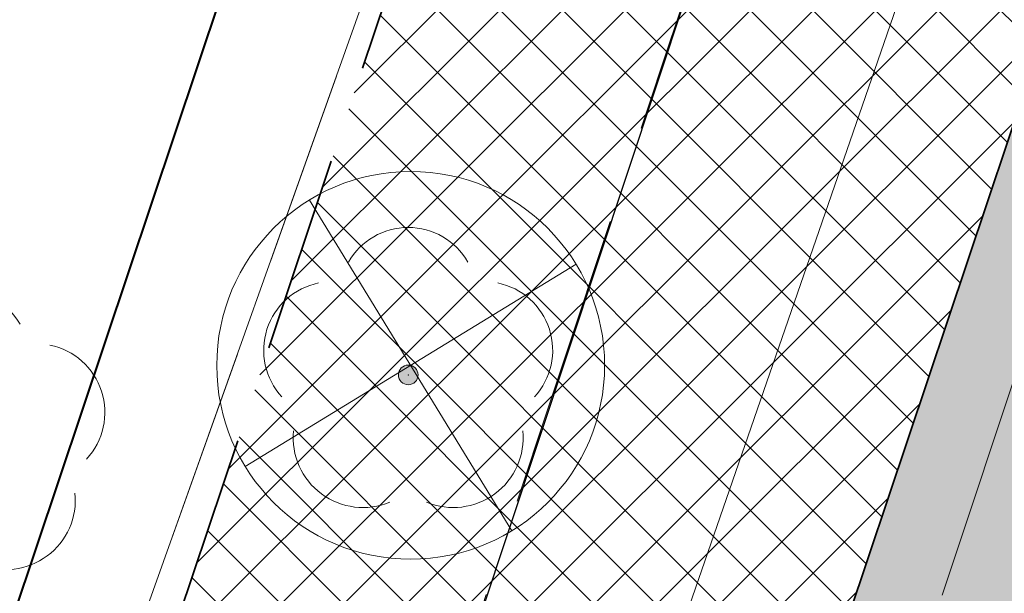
# Model space of a CAD drawing. Header units: metres. Extents: x 6599594 to 6600699, y 5687867 to 5691114.
# Tile 51 of 256: x 6599846.44 to 6599851.45, y 5688568.7 to 5688571.62. Entities that reach past the tile are written whole.
import ezdxf

# ---------------------------------------------------------------- set-up
doc = ezdxf.new("R2010")
doc.units = ezdxf.units.M
doc.header["$MEASUREMENT"] = 0
for name, pattern in [('1', [0]), ('3_EGBZ', [1.5, 1, -0.5]), ('BTO', [0]), ('BUF', [0]), ('BUG', [1.5, 1, -0.5]), ('GUK', [2, 1.5, -0.5]), ('GUZ', [1, 0.5, -0.5]), ('L_0_04', [1.5, 1, -0.5]), ('L_0_06', [2, 1.5, -0.5])]:
    doc.linetypes.add(name, pattern=pattern)
doc.layers.get('0').update_dxf_attribs({"color": 253, "linetype": 'CONTINUOUS', "lineweight": 13})
for name, color, linetype, lineweight in [('_dren', 30, '3_EGBZ', 40), ('_kolor chodnik', 50, '1', 5), ('_kolor jezdnia', 4, '1', 0), ('_kolor zjazdy kostka', 7, '1', 5), ('_kolor ścieżka @ 1', 10, '1', 0), ('_kraweznik', 7, 'CONTINUOUS', 35), ('_obrzeze', 10, 'BUG', 35), ('_podział mój', 201, 'BTO', 40), ('_wycinka', 10, 'BUF', 15), ('Dzialki', 130, '1', 30), ('Kontury', 252, 'GUK', 9), ('OT_Komunikacja', 7, 'CONTINUOUS', 0), ('OT_ZagospodarowanieTerenu', 7, 'CONTINUOUS', 0), ('OT_ZagospodarowanieTerenu_P', 7, 'CONTINUOUS', 0), ('Uzytki', 252, 'GUZ', 9)]:
    doc.layers.add(name, color=color, linetype=linetype, lineweight=lineweight)
pattern_1 = [(45, (0, 0), (-0.1414213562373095, 0.1414213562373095), []), (135, (0, 0), (-0.1414213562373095, -0.1414213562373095), [])]

# ---------------------------------------------------------------- blocks, each defined once
blk = doc.blocks.new('ddddd')
at = {"layer": '_wycinka'}
for p, q in [((6600244.106448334, 5690836.218476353), (6600245.135551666, 5690834.535523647)), ((6600245.462476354, 5690835.891551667), (6600243.779523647, 5690834.862448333))]:
    blk.add_line(p, q, dxfattribs=at)
blk.add_circle((6600244.621, 5690835.377), 0.986329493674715, dxfattribs=at)
blk = doc.blocks.new('147')
at = {"linetype": 'Continuous', "lineweight": 18}
blk.add_hatch(color=0, dxfattribs=at).paths.add_polyline_path([(0, -0.1, 1), (0, 0.1, 1)])
at = {"color": 0, "linetype": 'Continuous', "lineweight": 18}
blk.add_circle((0, 0), 0.1, dxfattribs=at)
for centre, radius, start, end in [((0, 0.8), 0.7, 29.8459319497, 150.1540680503), ((-0.7700000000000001, 0.25), 0.7, 101.6336339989, 222.6626941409), ((0.7700000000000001, 0.25), 0.7, 317.3373058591, 78.3663660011), ((-0.4600000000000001, -0.6400000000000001), 0.71, 174.3693172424, 292.5572466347), ((0.4600000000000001, -0.6400000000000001), 0.71, 247.4427533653, 5.630682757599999)]:
    blk.add_arc(centre, radius, start, end, dxfattribs=at)
blk = doc.blocks.new('hhh')
at = {"layer": '_podział mój'}
blk.add_line((6599853.455783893, 5688589.641253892), (6599838.712247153, 5688545.593856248), dxfattribs=at)

msp = doc.modelspace()

# ---------------------------------------------------------------- hatches: boundary and pattern name
at = {"layer": '_kolor chodnik'}
h = msp.add_hatch(dxfattribs=at)
h.set_pattern_fill('ANSI37', color=256, scale=1.6)
h.set_pattern_definition(pattern_1)
h.paths.add_polyline_path([(6599849.938171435, 5688542.085872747), (6599852.232147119, 5688548.938742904), (6599853.573135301, 5688548.489851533), (6599853.827082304, 5688549.248475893), (6599851.793849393, 5688549.929093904), (6599849.895278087, 5688548.982823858), (6599847.823506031, 5688542.793750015)])
edge = h.paths.add_edge_path()
edge.add_line((6600018.106075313, 5689087.454911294), (6600022.42781917, 5689091.229234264))
edge.add_line((6600022.42781917, 5689091.229234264), (6600020.233254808, 5689093.742094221))
edge.add_line((6600020.233254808, 5689093.742094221), (6600017.159471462, 5689091.057656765))
edge.add_arc((6600023.275194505, 5689085.385140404), 8.34143334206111, 137.1531558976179, 148.8016577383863)
edge.add_line((6600016.140105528, 5689089.706021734), (6600018.106075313, 5689087.454911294))
h.paths.add_polyline_path([(6600038.501784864, 5689187.59229436), (6600037.906968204, 5689187.700586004), (6600037.638296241, 5689186.224843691), (6600038.240083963, 5689186.115282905)])
h.paths.add_polyline_path([(6600069.098302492, 5689360.276020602), (6600068.321239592, 5689360.413462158), (6600068.064048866, 5689358.936495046), (6600068.836639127, 5689358.799546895)])
h.paths.add_polyline_path([(6600082.393785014, 5689362.950258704), (6600082.941124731, 5689366.103121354), (6600081.481377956, 5689366.361351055), (6600080.923159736, 5689363.210828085)])
h.paths.add_polyline_path([(6600074.022236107, 5689388.065861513), (6600072.983907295, 5689388.249860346), (6600072.723374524, 5689386.772538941), (6600073.760538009, 5689386.588865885)])
h.paths.add_polyline_path([(6600105.602402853, 5689486.45426531), (6600106.738797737, 5689489.760539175), (6600105.28818975, 5689490.281952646), (6600104.132785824, 5689486.965912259)])
h.paths.add_polyline_path([(6600132.519778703, 5689678.737346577), (6600131.636986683, 5689678.922259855), (6600131.330470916, 5689677.453953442), (6600132.212256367, 5689677.269208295)])
h.paths.add_polyline_path([(6600156.649397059, 5689798.7449027), (6600156.48800471, 5689797.95886096), (6600157.450195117, 5689797.757316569), (6600157.615023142, 5689798.542205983)])
h.paths.add_polyline_path([(6600189.055358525, 5689948.643107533), (6600187.902868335, 5689948.884512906), (6600187.600024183, 5689947.417400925), (6600188.748131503, 5689947.176379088)])
edge = h.paths.add_edge_path()
edge.add_line((6600204.459383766, 5690032.969035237), (6600204.153258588, 5690031.227801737))
edge.add_arc((6600202.328347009, 5690027.299936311), 4.331100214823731, 41.853001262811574, 65.08011546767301, ccw=False)
edge.add_arc((6600032.903931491, 5690051.979071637), 174.020003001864, 352.8070218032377, 353.495463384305)
edge.add_arc((6600202.372679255, 5690027.343587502), 5.999999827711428, 55.12102442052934, 69.64815978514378)
edge = h.paths.add_edge_path()
edge.add_line((6600205.046027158, 5690040.265402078), (6600204.972740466, 5690038.483452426))
edge.add_arc((6600203.986269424, 5690044.401803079), 5.999999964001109, 279.4630688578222, 294.9140560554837)
edge.add_line((6600206.513819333, 5690038.960158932), (6600206.607027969, 5690041.030672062))
edge.add_arc((6600203.986269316, 5690044.401803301), 4.270000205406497, 284.3702444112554, 307.86193139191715, ccw=False)
edge = h.paths.add_edge_path()
edge.add_arc((6600203.547470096, 5690044.558759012), 6.446878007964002, 324.43500910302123, 356.20133685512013, ccw=False)
edge.add_arc((6600203.986269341, 5690044.401803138), 6.000000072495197, 323.2169970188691, 357.4193489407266)
h.paths.add_polyline_path([(6600208.910055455, 5690121.713696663), (6600208.146285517, 5690121.748120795), (6600207.125602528, 5690121.794124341), (6600209.971605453, 5690121.665851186)])
edge = h.paths.add_edge_path()
edge.add_line((6600238.769818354, 5690481.648294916), (6600240.338176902, 5690490.87374652))
edge.add_line((6600240.338176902, 5690490.87374652), (6600241.251295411, 5690510.829461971))
edge.add_line((6600241.251295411, 5690510.829461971), (6600239.524022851, 5690510.928942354))
edge.add_line((6600239.524022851, 5690510.928942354), (6600238.633343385, 5690491.167757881))
edge.add_line((6600238.633343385, 5690491.167757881), (6600234.579716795, 5690467.661262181))
edge.add_line((6600234.579716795, 5690467.661262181), (6600234.449796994, 5690464.966873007))
edge.add_arc((6600242.443669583, 5690464.607462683), 8.001948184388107, 177.4256737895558, 268.2543056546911)
edge.add_line((6600242.199903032, 5690456.609228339), (6600242.216657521, 5690457.359274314))
edge.add_line((6600242.216657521, 5690457.359274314), (6600242.305257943, 5690458.836738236))
edge.add_arc((6600242.444504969, 5690464.607952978), 5.772894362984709, 177.0298084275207, 268.6178439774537, ccw=False)
edge.add_line((6600236.679365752, 5690464.907083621), (6600236.951876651, 5690470.95443634))
edge.add_line((6600236.951876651, 5690470.95443634), (6600238.15078669, 5690478.210832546))
edge.add_line((6600238.15078669, 5690478.210832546), (6600238.769818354, 5690481.648294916))
h.paths.add_polyline_path([(6600238.769818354, 5690481.648294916), (6600238.15078669, 5690478.210832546), (6600239.670056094, 5690477.930590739), (6600240.266710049, 5690481.376366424)])
edge = h.paths.add_edge_path()
edge.add_line((6600223.366500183, 5690460.339976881), (6600223.278629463, 5690457.997544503))
edge.add_arc((6600220.967166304, 5690465.656339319), 7.999999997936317, 286.7940807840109, 300.2738222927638)
edge.add_line((6600225.000231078, 5690458.747331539), (6600225.240084, 5690461.623695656))
edge.add_arc((6600221.105749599, 5690465.648640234), 5.76999998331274, 293.06724424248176, 315.7681070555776, ccw=False)
edge = h.paths.add_edge_path()
edge.add_arc((6600220.025145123, 5690444.676291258), 5.770000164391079, 37.996647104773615, 59.94382588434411, ccw=False)
edge.add_line((6600224.572175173, 5690448.22839199), (6600224.817793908, 5690451.081798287))
edge.add_arc((6600220.025145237, 5690444.676291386), 7.999999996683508, 53.19588653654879, 68.15166733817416)
edge.add_line((6600223.00235276, 5690452.101669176), (6600222.91504296, 5690449.670427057))
edge = h.paths.add_edge_path()
edge.add_arc((6600221.105749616, 5690465.648640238), 7.999999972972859, 328.0222308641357, 357.0132597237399)
edge.add_line((6600229.094882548, 5690465.23180147), (6600229.218816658, 5690467.593604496))
edge.add_line((6600229.218816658, 5690467.593604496), (6600228.218919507, 5690467.645774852))
edge.add_line((6600228.218919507, 5690467.645774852), (6600227.891778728, 5690461.411918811))
h.paths.add_polyline_path([(6600200.980142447, 5690012.236744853), (6600202.317278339, 5690011.956662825), (6600202.522293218, 5690012.935421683), (6600201.182321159, 5690013.216097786)])
h.paths.add_polyline_path([(6600196.457878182, 5689983.98337835), (6600195.202332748, 5689984.246370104), (6600194.899091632, 5689982.777335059), (6600196.150355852, 5689982.515240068)])
edge = h.paths.add_edge_path()
edge.add_line((6600112.305909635, 5689517.991018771), (6600112.691041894, 5689519.807934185))
edge.add_line((6600112.691041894, 5689519.807934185), (6600113.245521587, 5689522.423769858))
edge.add_line((6600113.245521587, 5689522.423769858), (6600111.553124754, 5689522.782507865))
edge.add_line((6600111.553124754, 5689522.782507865), (6600107.405864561, 5689503.21722655))
edge.add_line((6600107.405864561, 5689503.21722655), (6600099.494506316, 5689480.361667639))
edge.add_line((6600099.494506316, 5689480.361667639), (6600099.182814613, 5689478.891218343))
edge.add_arc((6600107.008997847, 5689477.232359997), 8.000059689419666, 168.0325629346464, 257.7529108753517)
edge.add_line((6600105.311960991, 5689469.414366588), (6600105.784990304, 5689471.593619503))
edge.add_arc((6600107.008927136, 5689477.232314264), 5.769999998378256, 168.0321375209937, 257.7533362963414, ccw=False)
edge.add_line((6600101.364343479, 5689478.42879883), (6600101.647245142, 5689479.76342708))
edge.add_line((6600101.647245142, 5689479.76342708), (6600104.132785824, 5689486.965912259))
edge.add_line((6600104.132785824, 5689486.965912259), (6600105.28818975, 5689490.281952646))
edge.add_line((6600105.28818975, 5689490.281952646), (6600108.240043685, 5689498.809726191))
edge.add_line((6600108.240043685, 5689498.809726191), (6600112.305909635, 5689517.991018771))
h.paths.add_polyline_path([(6600136.009573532, 5689645.499114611), (6600138.333647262, 5689645.012304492), (6600138.661671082, 5689646.578318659), (6600134.869459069, 5689647.372651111)])
at = {"layer": '_kolor jezdnia'}
h = msp.add_hatch(dxfattribs=at)
h.set_pattern_fill('ANSI37', color=4, scale=3.5)
h.set_pattern_definition([(45, (0, 0), (-0.3093592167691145, 0.3093592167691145), []), (135, (0, 0), (-0.3093592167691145, -0.3093592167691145), [])])
edge = h.paths.add_edge_path()
edge.add_line((6599833.066047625, 5688539.933393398), (6599850.649511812, 5688527.983462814))
edge.add_arc((6599857.337592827, 5688536.653968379), 10.95025544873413, 169.5012687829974, 232.3548431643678, ccw=False)
edge.add_arc((6599858.085851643, 5688536.618142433), 11.69295282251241, 162.2507788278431, 169.9967502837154, ccw=False)
edge.add_line((6599846.949484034, 5688540.182754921), (6599847.823506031, 5688542.793750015))
edge.add_line((6599847.823506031, 5688542.793750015), (6599849.895278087, 5688548.982823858))
edge.add_line((6599849.895278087, 5688548.982823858), (6599852.434748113, 5688556.56906746))
edge.add_line((6599852.434748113, 5688556.56906746), (6599928.48625871, 5688783.760284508))
edge.add_line((6599928.48625871, 5688783.760284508), (6599931.025728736, 5688791.34652811))
edge.add_line((6599931.025728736, 5688791.34652811), (6599996.657773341, 5688987.411326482))
edge.add_line((6599996.657773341, 5688987.411326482), (6599999.197243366, 5688994.997570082))
edge.add_line((6599999.197243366, 5688994.997570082), (6600021.930100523, 5689062.908193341))
edge.add_line((6600021.930100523, 5689062.908193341), (6600017.620224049, 5689067.371531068))
edge.add_line((6600017.620224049, 5689067.371531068), (6600016.714558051, 5689064.654078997))
edge.add_line((6600016.714558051, 5689064.654078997), (6600012.423620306, 5689051.835617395))
edge.add_line((6600012.423620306, 5689051.835617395), (6600009.884150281, 5689044.249373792))
edge.add_line((6600009.884150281, 5689044.249373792), (6599977.53516164, 5688947.612159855))
edge.add_line((6599977.53516164, 5688947.612159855), (6599974.995691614, 5688940.025916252))
edge.add_line((6599974.995691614, 5688940.025916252), (6599942.096912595, 5688841.746295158))
edge.add_line((6599942.096912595, 5688841.746295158), (6599939.557442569, 5688834.160051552))
edge.add_line((6599939.557442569, 5688834.160051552), (6599882.679288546, 5688664.246042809))
edge.add_line((6599882.679288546, 5688664.246042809), (6599880.139818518, 5688656.659799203))
edge.add_line((6599880.139818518, 5688656.659799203), (6599852.46454386, 5688573.984527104))
edge.add_line((6599852.46454386, 5688573.984527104), (6599842.470137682, 5688544.127903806))
edge.add_arc((6599835.706422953, 5688546.652910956), 7.219660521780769, 248.5480913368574, 339.52856074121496, ccw=False)
h.paths.add_polyline_path([(6600044.653202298, 5689172.271628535), (6600046.276244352, 5689181.431901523), (6600047.759199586, 5689189.801539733), (6600051.0603021, 5689208.432603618), (6600052.368792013, 5689215.817578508), (6600054.808584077, 5689229.587499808), (6600056.11707399, 5689236.972474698), (6600057.346666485, 5689243.912161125), (6600058.655146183, 5689251.297078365), (6600058.831439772, 5689252.292060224), (6600060.098987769, 5689259.445963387), (6600060.139929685, 5689259.677035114), (6600061.407468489, 5689266.830886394), (6600072.329030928, 5689328.470998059), (6600073.637511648, 5689335.855921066), (6600077.337304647, 5689356.73715072), (6600078.820259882, 5689365.106788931), (6600081.142794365, 5689378.214921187), (6600082.538516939, 5689386.092227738), (6600095.187867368, 5689457.483787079), (6600091.082877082, 5689465.8405575), (6600089.043088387, 5689454.328211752), (6600087.870641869, 5689447.711051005), (6600087.560133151, 5689445.958573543), (6600086.562151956, 5689440.326076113), (6600082.433200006, 5689417.022719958), (6600080.95024477, 5689408.65308175), (6600077.202698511, 5689387.502337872), (6600075.719743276, 5689379.132699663), (6600073.469199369, 5689366.430874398), (6600071.986244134, 5689358.061236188), (6600069.98686466, 5689346.776955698), (6600068.591142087, 5689338.899649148), (6600065.559290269, 5689321.78820693), (6600064.163567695, 5689313.910900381), (6600059.719426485, 5689288.828650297), (6600058.323703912, 5689280.951343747), (6600057.563846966, 5689276.662793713), (6600056.168124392, 5689268.785487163), (6600054.804920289, 5689261.091711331), (6600053.409197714, 5689253.21440478), (6600053.264817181, 5689252.399536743), (6600051.869094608, 5689244.522230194), (6600051.183555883, 5689240.653124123), (6600049.787833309, 5689232.775817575), (6600046.593849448, 5689214.749319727), (6600045.198126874, 5689206.872013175), (6600044.41754409, 5689202.466488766), (6600042.934588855, 5689194.096850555), (6600036.429952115, 5689157.38538759), (6600034.946996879, 5689149.01574938), (6600030.579776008, 5689124.367629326), (6600027.529365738, 5689107.151445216), (6600024.895072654, 5689094.014582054), (6600030.583685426, 5689094.264316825), (6600032.945013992, 5689106.191885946), (6600043.170247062, 5689163.901990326)])
edge = h.paths.add_edge_path()
edge.add_line((6600111.106812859, 5689535.144351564), (6600111.256844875, 5689535.85214863))
edge.add_line((6600111.256844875, 5689535.85214863), (6600112.915748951, 5689543.678261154))
edge.add_line((6600112.915748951, 5689543.678261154), (6600117.304772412, 5689564.384094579))
edge.add_line((6600117.304772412, 5689564.384094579), (6600119.067357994, 5689572.699339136))
edge.add_line((6600119.067357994, 5689572.699339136), (6600120.087667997, 5689577.512794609))
edge.add_line((6600120.087667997, 5689577.512794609), (6600121.642890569, 5689584.849775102))
edge.add_line((6600121.642890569, 5689584.849775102), (6600128.436769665, 5689616.900852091))
edge.add_line((6600128.436769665, 5689616.900852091), (6600129.991992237, 5689624.237832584))
edge.add_line((6600129.991992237, 5689624.237832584), (6600132.660554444, 5689636.827148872))
edge.add_line((6600132.660554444, 5689636.827148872), (6600133.208838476, 5689639.444704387))
edge.add_line((6600133.208838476, 5689639.444704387), (6600134.848957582, 5689647.274775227))
edge.add_line((6600134.848957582, 5689647.274775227), (6600138.97649476, 5689666.979995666))
edge.add_line((6600138.97649476, 5689666.979995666), (6600140.51410642, 5689674.320687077))
edge.add_line((6600140.51410642, 5689674.320687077), (6600145.209128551, 5689696.735129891))
edge.add_line((6600145.209128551, 5689696.735129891), (6600146.746740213, 5689704.075821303))
edge.add_line((6600146.746740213, 5689704.075821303), (6600151.462308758, 5689726.588354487))
edge.add_line((6600151.462308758, 5689726.588354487), (6600152.999920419, 5689733.929045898))
edge.add_line((6600152.999920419, 5689733.929045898), (6600155.244070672, 5689744.642813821))
edge.add_line((6600155.244070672, 5689744.642813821), (6600156.781682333, 5689751.983505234))
edge.add_line((6600156.781682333, 5689751.983505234), (6600161.635515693, 5689775.156126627))
edge.add_line((6600161.635515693, 5689775.156126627), (6600163.378142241, 5689783.475576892))
edge.add_line((6600163.378142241, 5689783.475576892), (6600163.850769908, 5689785.731942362))
edge.add_line((6600163.850769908, 5689785.731942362), (6600167.028500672, 5689800.902704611))
edge.add_line((6600167.028500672, 5689800.902704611), (6600179.49088801, 5689860.399222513))
edge.add_line((6600179.49088801, 5689860.399222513), (6600181.233514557, 5689868.718672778))
edge.add_line((6600181.233514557, 5689868.718672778), (6600181.84713393, 5689871.648144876))
edge.add_line((6600181.84713393, 5689871.648144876), (6600183.384745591, 5689878.988836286))
edge.add_line((6600183.384745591, 5689878.988836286), (6600184.935818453, 5689886.393792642))
edge.add_line((6600184.935818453, 5689886.393792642), (6600186.575937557, 5689894.223863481))
edge.add_line((6600186.575937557, 5689894.223863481), (6600194.05133812, 5689929.912074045))
edge.add_line((6600194.05133812, 5689929.912074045), (6600195.691457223, 5689937.742144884))
edge.add_line((6600195.691457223, 5689937.742144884), (6600202.915799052, 5689972.231779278))
edge.add_line((6600202.915799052, 5689972.231779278), (6600204.555918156, 5689980.061850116))
edge.add_line((6600204.555918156, 5689980.061850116), (6600206.062781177, 5689987.255744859))
edge.add_line((6600206.062781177, 5689987.255744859), (6600207.702900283, 5689995.085815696))
edge.add_line((6600207.702900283, 5689995.085815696), (6600210.232559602, 5690007.162628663))
edge.add_line((6600210.232559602, 5690007.162628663), (6600211.694938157, 5690014.144150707))
edge.add_arc((6600028.177652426, 5690052.584442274), 187.5000004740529, 348.1696294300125, 357.4195276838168)
edge.add_line((6600215.487522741, 5690044.142720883), (6600208.310270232, 5690026.480446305))
edge.add_arc((6600032.903933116, 5690051.97907145), 177.2500013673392, 348.1696294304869, 351.7289130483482, ccw=False)
edge.add_line((6600206.38894146, 5690015.640182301), (6600205.966941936, 5690013.625519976))
edge.add_line((6600205.966941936, 5690013.625519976), (6600204.326822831, 5690005.795449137))
edge.add_line((6600204.326822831, 5690005.795449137), (6600197.076961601, 5689971.183982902))
edge.add_line((6600197.076961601, 5689971.183982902), (6600195.334335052, 5689962.864532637))
edge.add_line((6600195.334335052, 5689962.864532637), (6600193.44722506, 5689953.855305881))
edge.add_line((6600193.44722506, 5689953.855305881), (6600191.909227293, 5689946.512771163))
edge.add_line((6600191.909227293, 5689946.512771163), (6600185.496844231, 5689915.899498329))
edge.add_line((6600185.496844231, 5689915.899498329), (6600183.856521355, 5689908.068454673))
edge.add_line((6600183.856521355, 5689908.068454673), (6600182.066605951, 5689899.523243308))
edge.add_line((6600182.066605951, 5689899.523243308), (6600180.32407057, 5689891.204228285))
edge.add_line((6600180.32407057, 5689891.204228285), (6600174.320344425, 5689862.541919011))
edge.add_line((6600174.320344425, 5689862.541919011), (6600172.577809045, 5689854.222903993))
edge.add_line((6600172.577809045, 5689854.222903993), (6600163.663810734, 5689811.666703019))
edge.add_line((6600163.663810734, 5689811.666703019), (6600162.023782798, 5689803.837067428))
edge.add_line((6600162.023782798, 5689803.837067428), (6600160.924220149, 5689798.587659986))
edge.add_line((6600160.924220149, 5689798.587659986), (6600159.279208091, 5689790.734229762))
edge.add_line((6600159.279208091, 5689790.734229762), (6600157.107250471, 5689780.365115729))
edge.add_line((6600157.107250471, 5689780.365115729), (6600155.462238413, 5689772.511685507))
edge.add_line((6600155.462238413, 5689772.511685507), (6600153.380318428, 5689762.572418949))
edge.add_line((6600153.380318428, 5689762.572418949), (6600151.735124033, 5689754.718118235))
edge.add_line((6600151.735124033, 5689754.718118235), (6600148.586504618, 5689739.686336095))
edge.add_line((6600148.586504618, 5689739.686336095), (6600146.885007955, 5689731.563243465))
edge.add_line((6600146.885007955, 5689731.563243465), (6600141.75088822, 5689707.052510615))
edge.add_line((6600141.75088822, 5689707.052510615), (6600140.110896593, 5689699.223048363))
edge.add_line((6600140.110896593, 5689699.223048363), (6600133.483561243, 5689667.583574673))
edge.add_line((6600133.483561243, 5689667.583574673), (6600131.860394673, 5689659.834436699))
edge.add_line((6600131.860394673, 5689659.834436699), (6600131.740984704, 5689659.26436315))
edge.add_line((6600131.740984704, 5689659.26436315), (6600130.117814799, 5689651.515209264))
edge.add_line((6600130.117814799, 5689651.515209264), (6600127.27873359, 5689637.961189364))
edge.add_line((6600127.27873359, 5689637.961189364), (6600126.924568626, 5689636.290366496))
edge.add_line((6600126.924568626, 5689636.290366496), (6600125.166244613, 5689627.995226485))
edge.add_line((6600125.166244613, 5689627.995226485), (6600118.009503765, 5689594.232298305))
edge.add_line((6600118.009503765, 5689594.232298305), (6600116.25117975, 5689585.937158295))
edge.add_line((6600116.25117975, 5689585.937158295), (6600113.665314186, 5689573.737975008))
edge.add_line((6600113.665314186, 5689573.737975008), (6600111.898534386, 5689565.402943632))
edge.add_line((6600111.898534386, 5689565.402943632), (6600104.889982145, 5689532.339115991))
edge.add_line((6600104.889982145, 5689532.339115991), (6600103.22663594, 5689524.492047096))
edge.add_line((6600103.22663594, 5689524.492047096), (6600096.623876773, 5689493.342605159))
edge.add_line((6600096.623876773, 5689493.342605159), (6600094.968986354, 5689485.535427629))
edge.add_line((6600094.968986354, 5689485.535427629), (6600094.300101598, 5689482.379870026))
edge.add_line((6600094.300101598, 5689482.379870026), (6600099.182814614, 5689478.891218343))
edge.add_line((6600099.182814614, 5689478.891218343), (6600099.494506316, 5689480.361667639))
edge.add_line((6600099.494506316, 5689480.361667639), (6600111.106812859, 5689535.144351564))
edge = h.paths.add_edge_path()
edge.add_arc((6600239.213891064, 5690851.400367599), 10.00000000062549, -2.8342403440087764, 76.13703556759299, ccw=False)
edge.add_line((6600249.201658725, 5690850.905901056), (6600249.082723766, 5690848.503524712))
edge.add_line((6600249.082723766, 5690848.503524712), (6600247.016487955, 5690806.767468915))
edge.add_line((6600247.016487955, 5690806.767468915), (6600246.092398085, 5690789.152178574))
edge.add_line((6600246.092398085, 5690789.152178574), (6600233.768116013, 5690572.015170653))
edge.add_line((6600233.768116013, 5690572.015170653), (6600228.959056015, 5690465.296202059))
edge.add_line((6600228.959056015, 5690465.296202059), (6600234.588724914, 5690465.017134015))
edge.add_line((6600234.588724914, 5690465.017134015), (6600239.262540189, 5690571.767576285))
edge.add_line((6600239.262540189, 5690571.767576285), (6600252.50503885, 5690806.400146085))
edge.add_line((6600252.50503885, 5690806.400146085), (6600254.569211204, 5690848.094521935))
edge.add_arc((6600262.559425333, 5690847.6989487), 7.999999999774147, 76.13703557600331, 177.1657596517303, ccw=False)
edge.add_line((6600264.476229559, 5690855.465921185), (6600241.609896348, 5690861.109083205))
edge = h.paths.add_edge_path()
edge.add_line((6600250.031475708, 5690451.625307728), (6600250.231741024, 5690455.772579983))
edge.add_line((6600250.231741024, 5690455.772579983), (6600246.257763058, 5690456.417303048))
edge.add_line((6600246.257763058, 5690456.417303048), (6600242.171761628, 5690456.61060902))
edge.add_arc((6600242.563100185, 5690464.586983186), 7.985968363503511, 176.9123644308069, 267.1911945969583, ccw=False)
edge.add_line((6600234.588724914, 5690465.017134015), (6600228.959056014, 5690465.296202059))
edge.add_arc((6600220.965133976, 5690465.657286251), 8.002072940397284, 267.8289300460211, 357.413716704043, ccw=False)
edge.add_line((6600220.661989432, 5690457.660957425), (6600212.406915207, 5690458.119572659))
edge.add_line((6600212.406915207, 5690458.119572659), (6600208.431872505, 5690457.817501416))
edge.add_line((6600208.431872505, 5690457.817501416), (6600208.233912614, 5690454.548331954))
edge.add_line((6600208.233912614, 5690454.548331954), (6600212.129565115, 5690453.127270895))
edge.add_line((6600212.129565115, 5690453.127270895), (6600218.640548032, 5690452.76554962))
edge.add_line((6600218.640548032, 5690452.76554962), (6600216.486747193, 5690452.885205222))
edge.add_line((6600216.486747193, 5690452.885205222), (6600220.468905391, 5690452.663974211))
edge.add_arc((6600220.025145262, 5690444.676291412), 7.99999997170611, -0.3386579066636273, 86.8201700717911, ccw=False)
edge.add_line((6600228.025005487, 5690444.629006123), (6600227.803602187, 5690439.649256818))
edge.add_line((6600227.803602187, 5690439.649256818), (6600226.885525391, 5690435.936828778))
edge.add_line((6600226.885525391, 5690435.936828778), (6600225.534849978, 5690405.967249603))
edge.add_line((6600225.534849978, 5690405.967249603), (6600226.115199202, 5690402.187514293))
edge.add_line((6600226.115199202, 5690402.187514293), (6600213.445139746, 5690121.008786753))
edge.add_line((6600213.445139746, 5690121.008786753), (6600213.352800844, 5690118.960058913))
edge.add_line((6600213.352800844, 5690118.960058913), (6600209.980184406, 5690044.131649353))
edge.add_arc((6600203.98626942, 5690044.401803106), 5.999999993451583, 257.4162346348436, 357.41934921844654, ccw=False)
edge.add_line((6600202.679069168, 5690038.545931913), (6600201.589735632, 5690033.666039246))
edge.add_line((6600201.589735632, 5690033.666039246), (6600203.67987942, 5690033.199458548))
edge.add_arc((6600202.372679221, 5690027.343587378), 5.999999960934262, -8.27108729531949, 77.41623506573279, ccw=False)
edge.add_line((6600208.310270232, 5690026.480446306), (6600215.487522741, 5690044.142720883))
edge.add_line((6600215.487522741, 5690044.142720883), (6600216.199687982, 5690059.9446614))
edge.add_line((6600216.199687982, 5690059.9446614), (6600216.537356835, 5690067.437056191))
edge.add_line((6600216.537356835, 5690067.437056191), (6600223.893528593, 5690230.66011469))
edge.add_line((6600223.893528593, 5690230.66011469), (6600224.231197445, 5690238.152509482))
edge.add_line((6600224.231197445, 5690238.152509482), (6600233.507835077, 5690443.987992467))
edge.add_arc((6600241.499722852, 5690443.627812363), 7.999999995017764, 87.29208981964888, 177.4195277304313, ccw=False)
edge.add_line((6600241.877677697, 5690451.618879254), (6600246.021541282, 5690451.422886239))
edge.add_line((6600246.021541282, 5690451.422886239), (6600246.427694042, 5690451.44338883))
edge.add_line((6600246.427694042, 5690451.44338883), (6600246.79397003, 5690451.461878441))
edge.add_line((6600246.79397003, 5690451.461878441), (6600250.031475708, 5690451.625307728))
edge = h.paths.add_edge_path()
edge.add_line((6600007.33756506, 5689086.20374581), (6600006.980466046, 5689080.740822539))
edge.add_line((6600006.980466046, 5689080.740822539), (6600007.229745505, 5689080.720859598))
edge.add_line((6600007.229745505, 5689080.720859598), (6600008.093335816, 5689080.601653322))
edge.add_line((6600008.093335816, 5689080.601653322), (6600008.702681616, 5689080.53831051))
edge.add_arc((6600008.140193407, 5689070.554142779), 9.999999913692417, -18.557800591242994, 86.77547804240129, ccw=False)
edge.add_line((6600017.620224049, 5689067.371531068), (6600021.930100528, 5689062.908193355))
edge.add_arc((6599734.83819726, 5689159.011261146), 302.7499967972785, 341.4922000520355, 343.8640860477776)
edge.add_arc((6600034.895369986, 5689072.315877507), 9.581213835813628, 98.63328270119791, 164.5273290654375, ccw=False)
edge.add_line((6600033.457137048, 5689081.788529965), (6600033.832640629, 5689081.798737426))
edge.add_line((6600033.832640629, 5689081.798737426), (6600034.422462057, 5689082.05700874))
edge.add_line((6600034.422462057, 5689082.05700874), (6600036.833623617, 5689082.139040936))
edge.add_line((6600036.833623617, 5689082.139040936), (6600036.730225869, 5689087.148851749))
edge.add_line((6600036.730225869, 5689087.148851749), (6600036.579860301, 5689087.134303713))
edge.add_arc((6600036.479565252, 5689093.136286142), 6.002820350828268, 169.1687651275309, 270.9573417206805, ccw=False)
edge.add_line((6600030.583685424, 5689094.264316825), (6600024.895072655, 5689094.014582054))
edge.add_arc((6600015.200558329, 5689096.162123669), 9.929528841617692, 271.0943432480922, 347.5094668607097, ccw=False)
edge.add_arc((6600014.909438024, 5689089.646776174), 3.446070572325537, 264.4236009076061, 278.0194998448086, ccw=False)
edge.add_line((6600014.574573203, 5689086.217014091), (6600014.299554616, 5689086.232508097))
edge.add_line((6600014.299554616, 5689086.232508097), (6600010.474232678, 5689086.448019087))
edge.add_line((6600010.474232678, 5689086.448019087), (6600007.33756506, 5689086.20374581))
edge = h.paths.add_edge_path()
edge.add_line((6600105.490725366, 5689463.953528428), (6600106.927559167, 5689464.047234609))
edge.add_line((6600106.927559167, 5689464.047234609), (6600107.835, 5689468.66))
edge.add_line((6600107.835, 5689468.66), (6600105.311960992, 5689469.414366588))
edge.add_arc((6600107.008997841, 5689477.232359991), 8.000059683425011, 168.0325628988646, 257.75291091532, ccw=False)
edge.add_line((6600099.182814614, 5689478.891218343), (6600094.300101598, 5689482.379870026))
edge.add_arc((6600586.245114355, 5689378.104238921), 502.8750369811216, 168.032376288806, 169.9522165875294)
edge.add_line((6600091.082877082, 5689465.8405575), (6600095.187867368, 5689457.483787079))
edge.add_arc((6600103.065173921, 5689456.088064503), 8.000000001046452, 77.7533362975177, 169.9524553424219, ccw=False)
edge.add_line((6600104.762140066, 5689463.906012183), (6600105.490725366, 5689463.953528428))
at = {"layer": '_kolor zjazdy kostka'}
h = msp.add_hatch(dxfattribs=at)
h.set_pattern_fill('ANSI37', color=256, scale=1.6)
h.set_pattern_definition(pattern_1)
h.paths.add_polyline_path([(6600244.137440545, 5690813.934732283), (6600242.369522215, 5690814.022127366), (6600242.097568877, 5690808.528921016), (6600243.865482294, 5690808.441426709)])
h.paths.add_polyline_path([(6600247.012128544, 5690806.679412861), (6600247.442736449, 5690815.377295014), (6600247.393289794, 5690814.378518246), (6600247.113277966, 5690808.722537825)])
h.paths.add_polyline_path([(6600242.297085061, 5690788.088808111), (6600240.958726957, 5690788.155683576), (6600240.648818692, 5690782.664569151), (6600241.987258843, 5690782.599147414)])
h.paths.add_polyline_path([(6600245.558275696, 5690780.919298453), (6600246.037231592, 5690789.405686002), (6600244.985820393, 5690788.453468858), (6600244.612601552, 5690781.981345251)])
h.paths.add_polyline_path([(6600241.348405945, 5690723.711515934), (6600242.272017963, 5690722.691689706), (6600242.749709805, 5690731.155680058), (6600241.698138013, 5690730.203317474), (6600241.472690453, 5690726.27550499)])
h.paths.add_polyline_path([(6600225.772794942, 5690394.589141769), (6600224.731429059, 5690393.637598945), (6600224.461246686, 5690387.644646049), (6600225.412923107, 5690386.603142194)])
h.paths.add_polyline_path([(6600223.012390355, 5690333.280720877), (6600223.372595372, 5690341.272607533), (6600222.32835346, 5690340.318436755), (6600222.058239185, 5690334.324941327)])
h.paths.add_polyline_path([(6600215.496388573, 5690166.390602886), (6600215.856593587, 5690174.382489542), (6600214.812834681, 5690173.428760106), (6600214.542018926, 5690167.435062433)])
h.paths.add_polyline_path([(6600212.446537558, 5690121.053392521), (6600213.399499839, 5690120.010473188), (6600213.788744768, 5690128.503024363), (6600212.745135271, 5690127.54943145)])
h.paths.add_polyline_path([(6600209.977420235, 5690121.665589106), (6600210.225142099, 5690127.162117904), (6600207.346107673, 5690127.291879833), (6600207.119593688, 5690121.794395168)])
h.paths.add_polyline_path([(6600207.950178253, 5690070.725854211), (6600204.880846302, 5690070.828947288), (6600204.643784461, 5690065.333808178), (6600207.702521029, 5690065.204598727)])
h.paths.add_polyline_path([(6600200.981479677, 5690012.236464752), (6600199.969248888, 5690007.339980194), (6600201.282587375, 5690007.064882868), (6600202.31726072, 5690011.956666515)])
h.paths.add_polyline_path([(6600193.613960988, 5689970.406358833), (6600192.398010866, 5689970.660657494), (6600191.286205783, 5689965.274578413), (6600192.486379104, 5689965.023185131)])
h.paths.add_polyline_path([(6600189.061271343, 5689948.671423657), (6600189.98413328, 5689953.050774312), (6600188.818902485, 5689953.32186217), (6600187.908781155, 5689948.91282903)])
h.paths.add_polyline_path([(6600180.976201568, 5689915.317449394), (6600179.952861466, 5689910.421322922), (6600181.008474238, 5689910.200199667), (6600182.033843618, 5689915.09540201)])
h.paths.add_polyline_path([(6600176.508279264, 5689893.538690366), (6600177.476023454, 5689893.335973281), (6600178.603605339, 5689898.719146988), (6600177.636002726, 5689898.922290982)])
h.paths.add_polyline_path([(6600179.28182965, 5689859.401159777), (6600180.522246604, 5689860.211927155), (6600181.057490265, 5689860.561775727), (6600183.598022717, 5689860.029600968), (6600184.726606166, 5689865.412570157), (6600182.186324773, 5689865.943033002), (6600181.604764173, 5689866.832779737), (6600181.024456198, 5689867.720610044)])
h.paths.add_polyline_path([(6600160.200810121, 5689810.862606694), (6600159.232772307, 5689811.065842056), (6600158.207991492, 5689806.171529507), (6600159.175735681, 5689805.968812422)])
h.paths.add_polyline_path([(6600156.49391753, 5689797.987177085), (6600155.463416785, 5689793.068691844), (6600156.431160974, 5689792.865974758), (6600157.461419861, 5689797.784520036)])
edge = h.paths.add_edge_path()
edge.add_arc((6600173.111981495, 5689800.679690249), 5.999999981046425, 204.673115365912, 239.5411154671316, ccw=False)
edge.add_arc((6600173.162096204, 5689800.685330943), 6.047914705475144, 168.3203586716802, 204.5234866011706, ccw=False)
edge.add_line((6600167.239404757, 5689801.9096668), (6600163.651667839, 5689784.781499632))
edge.add_arc((6600169.524220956, 5689783.551410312), 5.999999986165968, 139.2146049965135, 168.1696294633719, ccw=False)
edge.add_arc((6600169.524220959, 5689783.551410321), 5.999999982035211, 96.80962310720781, 139.2146050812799, ccw=False)
edge.add_line((6600168.812796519, 5689789.509083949), (6600170.070461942, 5689795.507731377))
h.paths.add_polyline_path([(6600163.526364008, 5689776.866746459), (6600166.051243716, 5689776.337874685), (6600167.179826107, 5689781.720838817), (6600164.653945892, 5689782.249920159), (6600163.941148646, 5689783.340449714), (6600163.493329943, 5689784.025580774), (6600161.750703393, 5689775.706130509), (6600162.438017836, 5689776.155376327)])
h.paths.add_polyline_path([(6600152.614191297, 5689774.643430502), (6600153.639138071, 5689779.536616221), (6600152.646757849, 5689779.744928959), (6600151.646447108, 5689774.846147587)])
h.paths.add_polyline_path([(6600150.121074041, 5689767.466820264), (6600148.177624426, 5689758.16795459), (6600149.115997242, 5689757.971390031), (6600151.066362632, 5689767.268392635)])
h.paths.add_polyline_path([(6600142.970741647, 5689739.332500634), (6600141.888449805, 5689734.142420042), (6600144.036614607, 5689733.695518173), (6600145.123068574, 5689738.882330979)])
h.paths.add_polyline_path([(6600136.256357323, 5689701.052153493), (6600137.154085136, 5689700.864096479), (6600138.287960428, 5689706.274871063), (6600137.386492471, 5689706.464182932)])
h.paths.add_polyline_path([(6600130.081494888, 5689667.099389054), (6600129.212847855, 5689667.281639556), (6600128.083282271, 5689661.898895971), (6600128.953953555, 5689661.716447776)])
h.paths.add_polyline_path([(6600128.397394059, 5689659.030340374), (6600127.554144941, 5689659.207226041), (6600126.49340855, 5689653.810049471), (6600127.269860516, 5689653.647397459)])
h.paths.add_polyline_path([(6600134.990411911, 5689640.633636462), (6600137.30714639, 5689640.148363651), (6600138.339560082, 5689645.040620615), (6600136.015486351, 5689645.500958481), (6600135.435178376, 5689646.388788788), (6600134.8548704, 5689647.276619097), (6600133.214751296, 5689639.446548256), (6600134.102581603, 5689640.026856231)])
h.paths.add_polyline_path([(6600122.164164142, 5689634.294831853), (6600121.024067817, 5689628.914244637), (6600122.015114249, 5689628.705875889), (6600123.155614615, 5689634.086346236)])
h.paths.add_polyline_path([(6600114.54207576, 5689593.450769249), (6600113.493359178, 5689593.398339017), (6600112.364315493, 5689588.045694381), (6600113.29076438, 5689587.54753241)])
h.paths.add_polyline_path([(6600110.194543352, 5689572.941097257), (6600109.20781945, 5689573.148880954), (6600108.067717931, 5689567.768269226), (6600109.05014319, 5689567.535215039)])
h.paths.add_polyline_path([(6600119.083213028, 5689565.540446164), (6600119.089125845, 5689565.542290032), (6600121.462438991, 5689565.065690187), (6600122.598093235, 5689570.447168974), (6600120.229622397, 5689570.949214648), (6600119.651446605, 5689571.8119627), (6600119.073270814, 5689572.727655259), (6600117.310757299, 5689564.412754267)])
h.paths.add_polyline_path([(6600101.698666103, 5689532.937884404), (6600100.730666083, 5689533.141679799), (6600099.694214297, 5689528.250234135), (6600100.669121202, 5689528.045267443)])
h.paths.add_polyline_path([(6600094.064021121, 5689496.827028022), (6600093.080194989, 5689497.033910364), (6600092.036590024, 5689492.143967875), (6600093.038865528, 5689491.933250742)])
h.paths.add_polyline_path([(6600083.709836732, 5689453.74980843), (6600082.738586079, 5689448.336231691), (6600084.647281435, 5689448.027407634), (6600085.606840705, 5689453.416583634)])
h.paths.add_polyline_path([(6600084.434394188, 5689446.82589514), (6600083.348896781, 5689447.018140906), (6600082.567374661, 5689442.58660872), (6600083.649300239, 5689442.394910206)])
h.paths.add_polyline_path([(6600078.04194071, 5689410.721110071), (6600078.996952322, 5689416.137564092), (6600078.054833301, 5689416.304853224), (6600077.111232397, 5689410.886043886)])
h.paths.add_polyline_path([(6600072.911565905, 5689386.768652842), (6600071.960466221, 5689381.312635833), (6600072.800073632, 5689381.16322159), (6600073.766450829, 5689386.590709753)])
h.paths.add_polyline_path([(6600082.887400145, 5689379.432062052), (6600085.278102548, 5689379.03494316), (6600086.160383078, 5689383.956496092), (6600083.759726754, 5689384.355378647), (6600083.152078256, 5689385.224725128), (6600082.544429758, 5689386.094071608), (6600081.148707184, 5689378.216765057), (6600082.018053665, 5689378.824413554)])
h.paths.add_polyline_path([(6600080.731401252, 5689363.247695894), (6600080.041469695, 5689363.369939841), (6600079.433821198, 5689364.239286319), (6600078.8261727, 5689365.1086328), (6600077.343217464, 5689356.73899459), (6600078.212563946, 5689357.346643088), (6600079.081910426, 5689357.954291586), (6600081.429189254, 5689357.564866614), (6600082.388748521, 5689362.980514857)])
h.paths.add_polyline_path([(6600069.104215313, 5689360.304336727), (6600070.063917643, 5689365.720487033), (6600069.2708267, 5689365.861009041), (6600068.327152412, 5689360.441778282)])
h.paths.add_polyline_path([(6600066.550616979, 5689345.891799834), (6600065.546169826, 5689346.069805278), (6600064.677796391, 5689341.145792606), (6600065.678290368, 5689340.968483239)])
h.paths.add_polyline_path([(6600061.138656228, 5689321.077501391), (6600060.270282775, 5689316.15348863), (6600061.250715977, 5689315.979734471), (6600062.127590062, 5689320.902245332)])
h.paths.add_polyline_path([(6600055.325252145, 5689288.11325564), (6600054.456878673, 5689283.189242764), (6600055.410852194, 5689283.020177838), (6600056.283178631, 5689287.917022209)])
h.paths.add_polyline_path([(6600048.045675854, 5689182.819289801), (6600050.371939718, 5689182.407116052), (6600051.31444535, 5689187.67761207), (6600048.980409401, 5689188.064690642), (6600048.372760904, 5689188.934037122), (6600047.765112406, 5689189.803383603), (6600046.306982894, 5689181.603992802), (6600046.972918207, 5689182.069462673)])
h.paths.add_polyline_path([(6600040.943690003, 5689201.374141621), (6600039.339175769, 5689201.66987967), (6600038.429882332, 5689196.244216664), (6600039.984130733, 5689195.958493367)])
h.paths.add_polyline_path([(6600032.993704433, 5689156.473759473), (6600032.278185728, 5689156.600537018), (6600031.299242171, 5689151.188930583), (6600032.034145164, 5689151.058111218)])
h.paths.add_polyline_path([(6600026.309179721, 5689123.603833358), (6600025.417362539, 5689118.683970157), (6600026.271201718, 5689118.532684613), (6600027.143528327, 5689123.456001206)])
h.paths.add_polyline_path([(6600013.302986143, 5689054.462576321), (6600015.842456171, 5689062.048819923), (6600014.576741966, 5689061.417973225), (6600012.672139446, 5689055.728290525)])
h.paths.add_polyline_path([(6599974.547216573, 5688938.686171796), (6599977.086686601, 5688946.272415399), (6599975.820972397, 5688945.641568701), (6599973.916369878, 5688939.951886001)])
h.paths.add_polyline_path([(6599942.102825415, 5688841.748139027), (6599940.837111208, 5688841.117292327), (6599938.932508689, 5688835.427609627), (6599939.563355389, 5688834.161895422)])
h.paths.add_polyline_path([(6599882.685201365, 5688664.247886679), (6599881.419487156, 5688663.617039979), (6599879.514884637, 5688657.927357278), (6599880.145731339, 5688656.661643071)])
h.paths.add_polyline_path([(6599851.799762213, 5688549.930937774), (6599853.832995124, 5688549.250319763), (6599855.42016389, 5688553.991722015), (6599853.386930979, 5688554.672340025), (6599852.913795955, 5688555.621625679), (6599852.440660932, 5688556.570911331), (6599849.901190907, 5688548.984667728)])
h.paths.add_polyline_path([(6600233.581687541, 5690586.458647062), (6600234.520016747, 5690585.337735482), (6600234.976631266, 5690593.428266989), (6600233.922640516, 5690592.499827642)])
h.paths.add_polyline_path([(6600231.72837122, 5690526.750719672), (6600230.676277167, 5690525.793817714), (6600230.420013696, 5690519.782861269), (6600231.363586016, 5690518.655686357)])
h.paths.add_polyline_path([(6600237.577122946, 5690639.505119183), (6600236.516490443, 5690638.540451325), (6600236.176926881, 5690632.541599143), (6600237.1204992, 5690631.41442423)])
h.paths.add_polyline_path([(6600238.927801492, 5690681.139540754), (6600239.8637879, 5690680.021427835), (6600240.320411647, 5690688.112122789), (6600239.268317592, 5690687.155220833)])
h.paths.add_polyline_path([(6600218.12228406, 5690224.814875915), (6600217.079933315, 5690223.86243318), (6600216.809648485, 5690217.865326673), (6600217.762143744, 5690216.822918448)])
h.paths.add_polyline_path([(6600219.363739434, 5690274.535639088), (6600220.31588625, 5690273.493612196), (6600220.675810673, 5690281.480778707), (6600219.633750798, 5690280.528598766)])
h.paths.add_polyline_path([(6600168.759867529, 5689856.554734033), (6600169.729143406, 5689856.3516961), (6600170.857343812, 5689861.737822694), (6600169.889741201, 5689861.940966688)])
h.paths.add_polyline_path([(6600168.841833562, 5689852.115601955), (6600167.871405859, 5689852.319339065), (6600166.844894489, 5689847.425845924), (6600167.816759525, 5689847.221809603)])
at = {"layer": '_kolor ścieżka @ 1'}
h = msp.add_hatch(dxfattribs=at)
h.set_pattern_fill('ANSI37', color=10, scale=1.8)
h.set_pattern_definition([(45, (0, 0), (-0.1590990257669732, 0.1590990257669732), []), (135, (0, 0), (-0.1590990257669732, -0.1590990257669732), [])])
edge = h.paths.add_edge_path()
edge.add_line((6599877.145262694, 5688659.244027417), (6599854.614951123, 5688591.938475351))
edge.add_line((6599854.614951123, 5688591.938475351), (6599854.214414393, 5688589.387325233))
edge.add_line((6599854.214414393, 5688589.387325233), (6599839.435327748, 5688545.233719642))
edge.add_arc((6599834.523035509, 5688547.748213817), 5.518450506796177, 246.51508714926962, 332.8930934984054, ccw=False)
edge.add_line((6599832.323891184, 5688542.686883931), (6599836.925902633, 5688539.594394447))
edge.add_arc((6599835.881373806, 5688546.52869976), 7.012533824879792, 278.5661808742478, 339.9794081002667)
edge.add_line((6599842.470137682, 5688544.127903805), (6599857.359687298, 5688588.607952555))
edge.add_line((6599857.359687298, 5688588.607952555), (6599857.303782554, 5688591.591210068))
edge.add_line((6599857.303782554, 5688591.591210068), (6599879.508971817, 5688657.925513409))
edge.add_line((6599879.508971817, 5688657.925513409), (6599879.193548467, 5688658.558370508))
edge.add_line((6599879.193548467, 5688658.558370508), (6599877.145262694, 5688659.244027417))
h.paths.add_polyline_path([(6599879.193548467, 5688658.558370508), (6599879.508971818, 5688657.925513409), (6599881.413574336, 5688663.615196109), (6599880.780717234, 5688663.299772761), (6599878.732431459, 5688663.985429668), (6599877.145262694, 5688659.244027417)])
h.paths.add_polyline_path([(6599938.92659587, 5688835.425765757), (6599938.611172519, 5688836.058622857), (6599936.562886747, 5688836.744279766), (6599878.732431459, 5688663.985429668), (6599880.780717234, 5688663.299772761), (6599881.413574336, 5688663.615196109)])
h.paths.add_polyline_path([(6599974.364844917, 5688941.291630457), (6599974.049421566, 5688941.924487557), (6599972.001135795, 5688942.610144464), (6599936.562886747, 5688836.744279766), (6599938.611172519, 5688836.058622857), (6599938.92659587, 5688835.425765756)])
h.paths.add_polyline_path([(6599974.049421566, 5688941.924487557), (6599974.364844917, 5688941.291630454), (6600009.253303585, 5689045.515087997), (6600008.937880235, 5689046.147945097), (6600006.889594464, 5689046.833602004), (6599972.001135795, 5688942.610144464)])
h.paths.add_polyline_path([(6600008.937880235, 5689046.147945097), (6600009.253303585, 5689045.515087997), (6600011.157906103, 5689051.204770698), (6600010.525049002, 5689050.889347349), (6600008.476763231, 5689051.575004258), (6600006.889594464, 5689046.833602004)])
edge = h.paths.add_edge_path()
edge.add_arc((6599858.085851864, 5688536.618142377), 11.69295304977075, 162.2507788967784, 169.9967501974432)
edge.add_line((6599846.570656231, 5688538.649255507), (6599849.824991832, 5688528.706403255))
edge.add_line((6599849.824991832, 5688528.706403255), (6599853.13552, 5688528.731057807))
edge.add_line((6599853.13552, 5688528.731057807), (6599849.868997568, 5688538.728963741))
edge.add_line((6599849.868997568, 5688538.728963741), (6599850.886451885, 5688541.768438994))
edge.add_line((6599850.886451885, 5688541.768438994), (6599849.938171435, 5688542.085872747))
edge.add_line((6599849.938171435, 5688542.085872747), (6599847.823506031, 5688542.793750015))
edge.add_line((6599847.823506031, 5688542.793750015), (6599846.949484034, 5688540.182754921))
edge = h.paths.add_edge_path()
edge.add_arc((6600008.743460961, 5689068.123037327), 7.659999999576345, 341.4922000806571, 372.1491631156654)
edge.add_line((6600016.231900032, 5689069.735141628), (6600014.371922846, 5689078.374983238))
edge.add_arc((6600008.140193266, 5689070.554142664), 10.00000004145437, 51.45178747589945, 78.26461791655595)
edge.add_line((6600010.174112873, 5689080.345116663), (6600010.018184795, 5689077.57739322))
edge.add_arc((6600009.814745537, 5689075.098871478), 2.486856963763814, 14.594442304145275, 85.30763078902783, ccw=False)
edge.add_line((6600012.221360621, 5689075.725498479), (6600013.747330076, 5689068.63716722))
edge.add_line((6600013.747330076, 5689068.63716722), (6600013.596857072, 5689066.921144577))
edge.add_line((6600013.596857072, 5689066.921144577), (6600008.476763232, 5689051.575004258))
edge.add_line((6600008.476763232, 5689051.575004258), (6600010.525049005, 5689050.889347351))
edge.add_line((6600010.525049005, 5689050.889347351), (6600011.157906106, 5689051.204770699))
edge.add_line((6600011.157906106, 5689051.204770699), (6600016.007289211, 5689065.69149478))

# ---------------------------------------------------------------- linework, layer by layer
at = {"layer": '_kraweznik'}
msp.add_line((6600016.714558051, 5689064.654078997), (6599842.470137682, 5688544.127903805), dxfattribs=at)
at = {"layer": '_obrzeze'}
msp.add_line((6599854.214414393, 5688589.387325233), (6599839.435327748, 5688545.233719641), dxfattribs=at)
at = {"layer": '_podział mój'}
msp.add_line((6599853.455783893, 5688589.641253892), (6599838.712247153, 5688545.593856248), dxfattribs=at)
at = {"layer": 'Dzialki', "linetype": 'CONTINUOUS'}
msp.add_line((6599838.919999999, 5688538.89), (6600019.37, 5689082.13), dxfattribs=at)
at = {"layer": 'Kontury', "flags": 128}
msp.add_lwpolyline([(6599847.71, 5688565.37), (6599872.24, 5688639.209999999)], dxfattribs=at)
at = {"layer": 'OT_Komunikacja', "linetype": 'L_0_06', "flags": 128}
msp.add_lwpolyline([(6599830.381, 5688541.518), (6599832.43, 5688540.17), (6599834.032999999, 5688539.808999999), (6599835.899000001, 5688539.769), (6599838.229, 5688540.283), (6599839.801, 5688541.378), (6599840.957000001, 5688542.641999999), (6599841.946, 5688544.233), (6599842.981, 5688546.463000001), (6599844.54, 5688549.766), (6599847.802, 5688558.673999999), (6599859.215999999, 5688593.004), (6599869.316, 5688623.313), (6599880.054, 5688655.461), (6599887.112, 5688676.928000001), (6599898.514, 5688710.594), (6599908.271, 5688739.608), (6599919.396, 5688772.84), (6599928.325, 5688799.898), (6599938.810999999, 5688831.006), (6599950.421, 5688865.375999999), (6599958.497000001, 5688888.960999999), (6599970.528, 5688925.428), (6599978.860999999, 5688950.605999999), (6599989.609, 5688982.858000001), (6599998.617999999, 5689010.071000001), (6600012.734, 5689051.822999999), (6600018.488999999, 5689069.467), (6600021.036000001, 5689068.575), (6600023.247, 5689067.867), (6600017.518000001, 5689050.600999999), (6600003.368, 5689008.782), (6599994.355999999, 5688981.576999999), (6599983.461999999, 5688948.918999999), (6599975.107999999, 5688923.722000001), (6599962.815999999, 5688887.686), (6599954.794, 5688863.779), (6599943.492999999, 5688829.895), (6599932.869999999, 5688798.349000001), (6599924.065999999, 5688771.694), (6599912.638000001, 5688737.741999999), (6599903.06, 5688709.048), (6599891.75, 5688675.233), (6599884.692999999, 5688654.154), (6599873.725, 5688621.617999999), (6599863.844999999, 5688591.383), (6599852.386, 5688557.182000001), (6599849.157, 5688547.781999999), (6599847.243, 5688541.844999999), (6599846.552, 5688538.332), (6599846.448, 5688536.110000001), (6599846.752000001, 5688533.656), (6599847.53, 5688531.899), (6599849.014000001, 5688530.028), (6599851.005, 5688527.600999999), (6599864.999, 5688518.208), (6599870.235, 5688514.64), (6599868.129999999, 5688511.801), (6599866.941, 5688509.679), (6599847.255, 5688522.615000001), (6599839.452999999, 5688528.171), (6599826.778999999, 5688536.641), (6599806.084999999, 5688550.355000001), (6599808.095, 5688552.987), (6599809.804999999, 5688555.463000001)], close=True, dxfattribs=at)
at = {"layer": 'OT_Komunikacja', "linetype": 'Continuous', "flags": 128}
msp.add_lwpolyline([(6599878.981, 5688655.683), (6599868.447999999, 5688623.589), (6599858.769999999, 5688594.447999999), (6599845.537999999, 5688556.17), (6599844.546, 5688552.024999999), (6599842.476, 5688546.32), (6599839.493000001, 5688542.383999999), (6599837.595, 5688541.227), (6599835.97, 5688540.678), (6599834.282, 5688540.762), (6599829.178999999, 5688544.226), (6599826.356, 5688546.16), (6599826.955000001, 5688547.581), (6599834.1, 5688542.950000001), (6599836.006, 5688543.043), (6599837.389000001, 5688543.914), (6599839.562, 5688546.82), (6599841.946999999, 5688552.874), (6599842.963999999, 5688557.031), (6599856.478, 5688595.014000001), (6599858.376000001, 5688600.173999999), (6599866.536, 5688624.141), (6599877.057, 5688656.064999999)], dxfattribs=at)
at = {"layer": 'OT_ZagospodarowanieTerenu', "linetype": 'L_0_04', "flags": 128}
msp.add_lwpolyline([(6599826.955000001, 5688547.581), (6599838.105000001, 5688583.514), (6599858.376000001, 5688600.173999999), (6599856.478, 5688595.014000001), (6599842.963999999, 5688557.031), (6599841.946999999, 5688552.874), (6599839.562, 5688546.82), (6599837.389000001, 5688543.914), (6599836.006, 5688543.043), (6599834.1, 5688542.950000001)], close=True, dxfattribs=at)
at = {"layer": 'OT_ZagospodarowanieTerenu_P'}
msp.add_point((6599848.416000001, 5688569.809), dxfattribs=at)
at = {"layer": 'Uzytki', "flags": 128}
msp.add_lwpolyline([(6599847.71, 5688565.37), (6599872.24, 5688639.209999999)], dxfattribs=at)

# ---------------------------------------------------------------- block references
at = {"layer": '_dren'}
msp.add_blockref('hhh', (0, 0), dxfattribs=at)
at = {"layer": '_wycinka'}
msp.add_blockref('ddddd', (-396.1923727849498, -2265.519620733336), dxfattribs=at)
at = {"layer": 'OT_ZagospodarowanieTerenu_P', "linetype": 'Continuous', "xscale": 0.5, "yscale": 0.5, "zscale": 0.5}
for p in [(6599848.416000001, 5688569.809), (6599846.138, 5688569.493)]:
    msp.add_blockref('147', p, dxfattribs=at)

doc.saveas('drawing.dxf')
